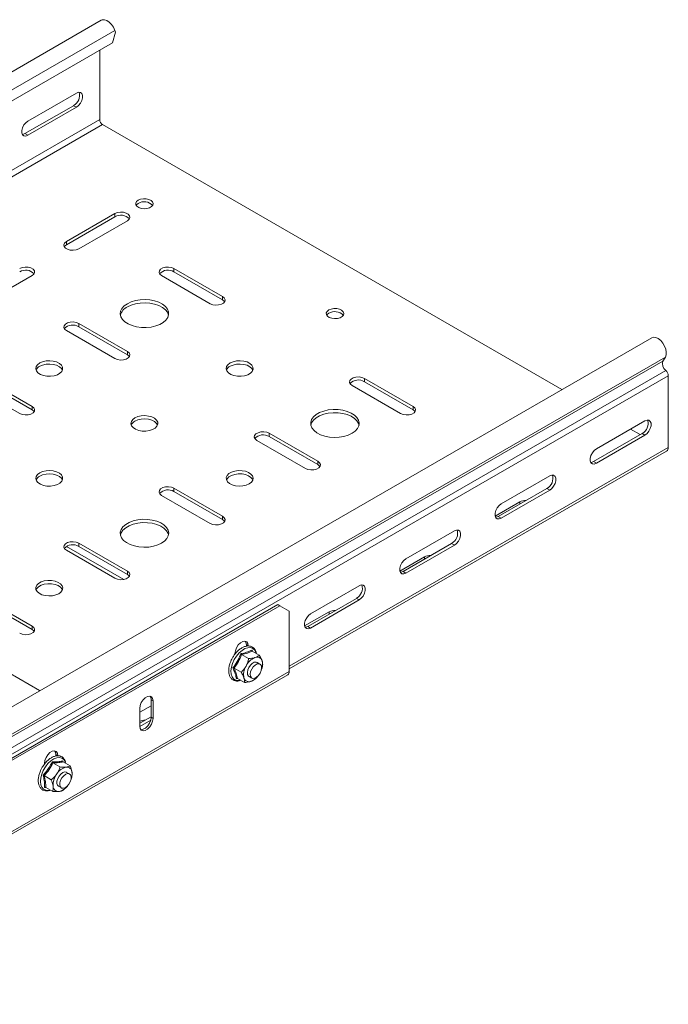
# Model space of a CAD drawing. Header units: millimetres. Extents: x -279 to 3721, y -878 to -13.
# Tile 6 of 26: x 187 to 428, y -616 to -250. Entities that reach past the tile are written whole.
import ezdxf

# ---------------------------------------------------------------- set-up
doc = ezdxf.new("R2010")
doc.units = ezdxf.units.MM

msp = doc.modelspace()

# ---------------------------------------------------------------- linework, layer by layer
at = {"color": 7, "linetype": 'Continuous', "lineweight": 15}
for p, q in [((217.68, -250.62), (-29.81, -393.5)), ((221.85, -259.01), (222.97, -255.05)), ((222.74, -254.41), (222.97, -255.05)), ((-21.4, -399.44), (221.85, -259.01)), ((217.1, -287.59), (217.1, -261.75)), ((190.41, -288.1), (208.44, -277.69)), ((189.35, -292.79), (207.38, -282.39)), ((208.44, -283), (190.41, -293.41)), ((388.67, -387.86), (218.16, -289.43)), ((222.76, -322.49), (204.73, -332.9)), ((222.76, -323.72), (204.73, -334.13)), ((209.33, -335.56), (227.36, -325.15)), ((262.71, -353.31), (244.68, -342.9)), ((173.97, -355.97), (192, -345.56)), ((240.08, -345.56), (258.12, -355.97)), ((262.71, -354.54), (244.68, -344.13)), ((227.36, -373.72), (209.33, -363.31)), ((227.36, -374.95), (209.33, -364.54)), ((422.04, -368.6), (174.55, -511.47)), ((204.73, -365.97), (222.76, -376.38)), ((427.09, -375.84), (426.19, -377.27)), ((192, -394.13), (173.97, -383.72)), ((333.42, -394.13), (315.39, -383.72)), ((428.17, -382.74), (428.17, -409.44)), ((169.37, -386.38), (187.4, -396.79)), ((192, -395.36), (173.97, -384.95)), ((310.79, -386.38), (328.83, -396.79)), ((333.42, -395.36), (315.39, -384.95)), ((419.51, -399.54), (401.48, -409.95)), ((194.81, -499.77), (28.56, -403.8)), ((298.07, -414.54), (280.04, -404.13)), ((298.07, -415.77), (280.04, -405.36)), ((400.42, -414.64), (418.45, -404.23)), ((401.48, -415.26), (419.51, -404.85)), ((417.74, -404.64), (414.21, -402.6)), ((275.44, -406.79), (293.47, -417.2)), ((287.46, -491.69), (427.55, -410.81)), ((384.16, -419.95), (366.13, -430.36)), ((240.08, -427.2), (258.12, -437.61)), ((262.71, -434.95), (244.68, -424.54)), ((262.71, -436.18), (244.68, -425.77)), ((365.07, -435.05), (383.1, -424.64)), ((366.13, -435.67), (384.16, -425.26)), ((373.02, -429.65), (363.89, -434.92)), ((348.8, -440.36), (330.77, -450.77)), ((226.04, -458.48), (204.73, -446.18)), ((227.36, -455.36), (209.33, -444.95)), ((227.36, -456.59), (209.33, -446.18)), ((329.71, -455.46), (347.74, -445.06)), ((330.77, -456.08), (348.8, -445.67)), ((204.73, -447.61), (222.76, -458.02)), ((337.66, -450.06), (328.53, -455.33)), ((313.45, -460.77), (295.42, -471.18)), ((78.16, -586.19), (283.22, -467.81)), ((78.86, -586.6), (283.92, -468.22)), ((192, -475.77), (173.97, -465.36)), ((192, -477), (173.97, -466.59)), ((283.92, -468.22), (283.22, -467.81)), ((287.46, -470.26), (283.92, -468.22)), ((294.35, -475.87), (312.39, -465.47)), ((295.42, -476.49), (313.45, -466.08)), ((287.46, -470.26), (287.46, -492.71)), ((302.31, -470.47), (293.18, -475.74)), ((271.55, -483.25), (271.55, -482.71)), ((267.31, -485.98), (267.31, -486.22)), ((269.76, -486.36), (272.37, -487.87)), ((273.63, -484.67), (273.83, -485.12)), ((273.75, -485.08), (276.36, -486.58)), ((266.37, -487.62), (266.28, -487.77)), ((276.59, -489.91), (275.53, -489.3)), ((74.81, -616.32), (286.94, -493.86)), ((267.01, -491.43), (269.61, -492.94)), ((277.33, -491.43), (277.38, -491.28)), ((268.25, -495.22), (267.84, -495.32)), ((268.24, -495.22), (270.85, -496.72)), ((272.53, -494.49), (273.59, -495.11)), ((275.1, -495.17), (275.28, -494.99)), ((236.2, -509.65), (236.2, -503.12)), ((236.9, -510.06), (236.9, -503.53)), ((236.2, -505.37), (231.95, -507.82)), ((231.95, -506.39), (231.95, -512.92)), ((231.95, -511.9), (236.2, -509.45)), ((231.96, -513.12), (236.03, -510.77)), ((196.6, -526.8), (196.6, -527.05)), ((199.75, -526.6), (202.35, -528.11)), ((200.84, -524.07), (200.84, -523.53)), ((203.42, -525.83), (203.54, -526.3)), ((203.52, -526.23), (206.13, -527.73)), ((204.48, -526.78), (204.32, -526.25)), ((196.3, -527.43), (196.19, -527.58)), ((205.88, -530.73), (204.81, -530.12)), ((196.51, -531.35), (199.12, -532.85)), ((206.62, -532.25), (206.71, -531.94)), ((197.17, -535.78), (196.62, -535.8)), ((197.05, -535.71), (199.65, -537.21)), ((201.81, -535.31), (202.88, -535.93)), ((204.5, -535.88), (204.57, -535.81))]:
    msp.add_line(p, q, dxfattribs=at)
at = {"color": 7, "linetype": 'Continuous', "lineweight": 0}
for p, q in [((-24.75, -397.28), (222.74, -254.41)), ((207.38, -282.39), (208.44, -283)), ((-30.38, -430.46), (217.1, -287.59)), ((20.95, -403.28), (218.16, -289.43)), ((189.35, -292.79), (190.41, -293.41)), ((222.76, -323.72), (222.76, -322.49)), ((204.73, -334.13), (204.73, -332.9)), ((244.68, -344.13), (244.68, -342.9)), ((262.71, -354.54), (262.71, -353.31)), ((209.33, -364.54), (209.33, -363.31)), ((179.61, -518.71), (427.09, -375.84)), ((227.36, -374.95), (227.36, -373.72)), ((178.71, -520.14), (426.19, -377.27)), ((179.77, -523.67), (427.26, -380.8)), ((180.69, -525.61), (428.17, -382.74)), ((315.39, -384.95), (315.39, -383.72)), ((192, -395.36), (192, -394.13)), ((333.42, -395.36), (333.42, -394.13)), ((280.04, -405.36), (280.04, -404.13)), ((418.45, -404.23), (419.51, -404.85)), ((287.46, -490.67), (428.17, -409.44)), ((298.07, -415.77), (298.07, -414.54)), ((400.42, -414.64), (401.48, -415.26)), ((244.68, -425.77), (244.68, -424.54)), ((383.1, -424.64), (384.16, -425.26)), ((373.02, -430.46), (373.02, -429.65)), ((262.71, -436.18), (262.71, -434.95)), ((365.07, -435.05), (366.13, -435.67)), ((209.33, -446.18), (209.33, -444.95)), ((347.74, -445.06), (348.8, -445.67)), ((337.66, -450.87), (337.66, -450.06)), ((227.36, -456.59), (227.36, -455.36)), ((329.71, -455.46), (330.77, -456.08)), ((312.39, -465.47), (313.45, -466.08)), ((302.31, -471.28), (302.31, -470.47)), ((192, -477), (192, -475.77)), ((294.35, -475.87), (295.42, -476.49)), ((271.55, -482.71), (272.26, -483.12)), ((75.33, -615.18), (287.46, -492.71)), ((236.2, -503.12), (236.9, -503.53)), ((236.2, -509.65), (236.9, -510.06)), ((200.84, -523.53), (201.55, -523.94))]:
    msp.add_line(p, q, dxfattribs=at)
at = {"color": 7, "linetype": 'Continuous', "lineweight": 15, "flags": 128}
for points in [[(217.68, -250.62), (218.05, -250.47), (218.85, -250.44), (219.74, -250.74), (220.64, -251.35), (221.48, -252.21), (222.2, -253.26), (222.74, -254.41)], [(208.44, -277.69), (209.23, -277.4), (209.92, -277.46), (210.43, -277.87), (210.7, -278.58), (210.7, -279.5), (210.43, -280.52), (209.92, -281.52), (209.23, -282.38), (208.44, -283)], [(190.41, -293.41), (189.62, -293.7), (188.93, -293.64), (188.42, -293.23), (188.15, -292.52), (188.15, -291.6), (188.42, -290.58), (188.93, -289.57), (189.62, -288.71), (190.41, -288.1)], [(188.34, -293.11), (188.56, -293.09), (189.35, -292.79)], [(231.42, -317.49), (230.8, -318), (230.5, -318.59), (230.54, -319.2), (230.93, -319.78), (231.62, -320.25), (232.54, -320.57), (233.59, -320.69), (234.65, -320.62), (235.61, -320.35), (236.37, -319.91), (236.84, -319.35), (236.97, -318.74), (236.75, -318.14), (236.2, -317.61), (235.38, -317.21), (234.39, -316.98), (233.32, -316.96), (232.29, -317.13), (231.42, -317.49)], [(227.36, -325.15), (228, -324.61), (228.3, -323.98), (228.2, -323.33), (227.72, -322.74), (226.92, -322.28), (225.9, -322.01), (224.77, -321.95), (223.68, -322.12), (222.76, -322.49)], [(231.42, -318.72), (230.8, -319.22), (230.65, -319.43)], [(204.73, -332.9), (204.08, -333.44), (203.79, -334.07), (203.89, -334.71), (204.36, -335.31), (205.16, -335.77), (206.19, -336.04), (207.31, -336.1), (208.4, -335.93), (209.33, -335.56)], [(204.73, -334.13), (204.08, -334.66), (203.95, -334.84)], [(192, -345.56), (192.65, -345.02), (192.94, -344.39), (192.84, -343.74), (192.37, -343.15), (191.57, -342.69), (190.54, -342.42), (189.42, -342.36), (188.33, -342.53), (187.4, -342.9)], [(244.68, -342.9), (243.76, -342.53), (242.67, -342.36), (241.54, -342.42), (240.52, -342.69), (239.72, -343.15), (239.24, -343.74), (239.14, -344.39), (239.44, -345.02), (240.08, -345.56)], [(227.36, -355.97), (226.21, -356.78), (225.36, -357.71), (224.86, -358.72), (224.72, -359.77), (224.95, -360.81), (225.54, -361.81), (226.47, -362.72), (227.69, -363.5), (229.15, -364.12), (230.81, -364.56), (232.58, -364.79), (234.4, -364.82), (236.2, -364.64), (237.89, -364.25), (239.41, -363.67), (240.7, -362.92), (241.7, -362.05), (242.37, -361.07), (242.69, -360.03), (242.65, -358.98), (242.24, -357.96), (241.48, -357), (240.4, -356.16), (239.05, -355.45), (237.48, -354.92), (235.75, -354.58), (233.95, -354.45), (232.13, -354.53), (230.38, -354.82), (228.77, -355.3), (227.36, -355.97)], [(258.12, -355.97), (259.04, -356.34), (260.13, -356.51), (261.25, -356.45), (262.28, -356.18), (263.08, -355.72), (263.55, -355.13), (263.65, -354.48), (263.36, -353.85), (262.71, -353.31)], [(263.49, -355.25), (263.36, -355.07), (262.71, -354.54)], [(242.66, -360.25), (242.65, -360.21), (242.24, -359.18), (241.48, -358.23), (240.4, -357.38), (239.05, -356.68), (237.48, -356.14), (235.75, -355.8), (233.95, -355.67), (232.13, -355.75), (230.38, -356.04), (228.77, -356.53), (227.36, -357.19)], [(302.13, -358.31), (301.51, -358.82), (301.21, -359.41), (301.25, -360.03), (301.64, -360.6), (302.33, -361.07), (303.25, -361.39), (304.3, -361.51), (305.36, -361.44), (306.32, -361.17), (307.08, -360.73), (307.55, -360.18), (307.68, -359.56), (307.46, -358.96), (306.91, -358.43), (306.09, -358.03), (305.1, -357.8), (304.03, -357.78), (303, -357.95), (302.13, -358.31)], [(302.13, -359.54), (301.51, -360.04), (301.36, -360.25)], [(209.33, -363.31), (208.4, -362.94), (207.31, -362.77), (206.19, -362.83), (205.16, -363.1), (204.36, -363.56), (203.89, -364.15), (203.79, -364.8), (204.08, -365.43), (204.73, -365.97)], [(422.04, -368.6), (422.73, -368.39), (423.58, -368.5), (424.48, -368.94), (425.37, -369.66), (426.17, -370.62), (426.81, -371.72), (427.26, -372.89), (427.46, -374.03), (427.4, -375.04), (427.09, -375.84)], [(222.76, -376.38), (223.68, -376.75), (224.77, -376.92), (225.9, -376.86), (226.92, -376.59), (227.72, -376.13), (228.2, -375.54), (228.3, -374.89), (228, -374.26), (227.36, -373.72)], [(228.13, -375.66), (228, -375.48), (227.36, -374.95)], [(194.83, -378.01), (194.01, -378.64), (193.51, -379.37), (193.37, -380.15), (193.6, -380.92), (194.18, -381.63), (195.08, -382.23), (196.22, -382.66), (197.52, -382.89), (198.88, -382.92), (200.2, -382.74), (201.39, -382.35), (202.35, -381.79), (203.02, -381.11), (203.34, -380.35), (203.29, -379.56), (202.88, -378.81), (202.13, -378.15), (201.11, -377.64), (199.88, -377.3), (198.54, -377.17), (197.18, -377.25), (195.91, -377.53), (194.83, -378.01)], [(203.25, -380.66), (202.88, -380.04), (202.13, -379.38), (201.11, -378.86), (199.88, -378.52), (198.54, -378.39), (197.18, -378.47), (195.91, -378.76), (194.83, -379.23)], [(265.54, -378.01), (264.72, -378.64), (264.22, -379.37), (264.08, -380.15), (264.31, -380.92), (264.89, -381.63), (265.79, -382.23), (266.93, -382.66), (268.23, -382.89), (269.59, -382.92), (270.91, -382.74), (272.1, -382.35), (273.06, -381.79), (273.73, -381.11), (274.05, -380.35), (274, -379.56), (273.59, -378.81), (272.84, -378.15), (271.82, -377.64), (270.59, -377.3), (269.25, -377.17), (267.89, -377.25), (266.63, -377.53), (265.54, -378.01)], [(273.96, -380.66), (273.59, -380.04), (272.84, -379.38), (271.82, -378.86), (270.59, -378.52), (269.25, -378.39), (267.89, -378.47), (266.63, -378.76), (265.54, -379.23)], [(315.39, -383.72), (314.47, -383.35), (313.38, -383.18), (312.25, -383.24), (311.23, -383.51), (310.43, -383.97), (309.95, -384.57), (309.86, -385.21), (310.15, -385.84), (310.79, -386.38)], [(187.4, -396.79), (188.33, -397.16), (189.42, -397.33), (190.54, -397.27), (191.57, -397), (192.37, -396.54), (192.84, -395.95), (192.94, -395.3), (192.65, -394.67), (192, -394.13)], [(328.83, -396.79), (329.75, -397.16), (330.84, -397.33), (331.97, -397.27), (332.99, -397), (333.79, -396.54), (334.26, -395.95), (334.36, -395.3), (334.07, -394.67), (333.42, -394.13)], [(192.77, -396.07), (192.65, -395.89), (192, -395.36)], [(230.18, -398.42), (229.36, -399.05), (228.86, -399.78), (228.72, -400.56), (228.95, -401.33), (229.54, -402.04), (230.43, -402.64), (231.57, -403.07), (232.87, -403.3), (234.23, -403.33), (235.55, -403.15), (236.74, -402.76), (237.7, -402.2), (238.37, -401.52), (238.69, -400.76), (238.65, -399.97), (238.24, -399.22), (237.49, -398.56), (236.46, -398.05), (235.23, -397.71), (233.89, -397.58), (232.54, -397.66), (231.27, -397.94), (230.18, -398.42)], [(238.61, -401.07), (238.24, -400.45), (237.49, -399.79), (236.46, -399.27), (235.23, -398.93), (233.89, -398.8), (232.54, -398.88), (231.27, -399.17), (230.18, -399.64)], [(310.79, -404.13), (311.95, -403.32), (312.79, -402.39), (313.29, -401.38), (313.43, -400.33), (313.2, -399.29), (312.61, -398.29), (311.69, -397.39), (310.46, -396.61), (309, -395.98), (307.34, -395.54), (305.57, -395.31), (303.75, -395.28), (301.96, -395.47), (300.26, -395.86), (298.74, -396.43), (297.46, -397.18), (296.45, -398.05), (295.78, -399.03), (295.46, -400.07), (295.5, -401.12), (295.91, -402.14), (296.67, -403.1), (297.75, -403.94), (299.1, -404.65), (300.67, -405.18), (302.4, -405.52), (304.2, -405.65), (306.02, -405.57), (307.77, -405.29), (309.38, -404.8), (310.79, -404.13)], [(313.37, -401.07), (313.2, -400.51), (312.61, -399.52), (311.69, -398.61), (310.46, -397.83), (309, -397.21), (307.34, -396.77), (305.57, -396.53), (303.75, -396.5), (301.96, -396.69), (300.26, -397.08), (298.74, -397.66), (297.46, -398.4), (296.45, -399.28), (295.78, -400.26), (295.49, -401.07)], [(334.2, -396.07), (334.07, -395.89), (333.42, -395.36)], [(419.51, -404.85), (420.3, -404.23), (420.99, -403.37), (421.5, -402.37), (421.78, -401.35), (421.78, -400.43), (421.5, -399.72), (420.99, -399.31), (420.3, -399.25), (419.51, -399.54)], [(280.04, -404.13), (279.11, -403.76), (278.02, -403.59), (276.9, -403.65), (275.87, -403.92), (275.08, -404.38), (274.6, -404.98), (274.5, -405.62), (274.79, -406.25), (275.44, -406.79)], [(401.48, -409.95), (400.7, -410.56), (400, -411.42), (399.49, -412.42), (399.22, -413.45), (399.22, -414.37), (399.49, -415.08), (400, -415.49), (400.7, -415.55), (401.48, -415.26)], [(293.47, -417.2), (294.4, -417.57), (295.49, -417.74), (296.61, -417.68), (297.63, -417.41), (298.43, -416.95), (298.91, -416.36), (299.01, -415.71), (298.71, -415.08), (298.07, -414.54)], [(298.84, -416.48), (298.71, -416.3), (298.07, -415.77)], [(399.42, -414.96), (399.63, -414.94), (400.42, -414.64)], [(194.83, -418.83), (194.01, -419.46), (193.51, -420.19), (193.37, -420.97), (193.6, -421.74), (194.18, -422.45), (195.08, -423.05), (196.22, -423.48), (197.52, -423.72), (198.88, -423.74), (200.2, -423.56), (201.39, -423.17), (202.35, -422.61), (203.02, -421.93), (203.34, -421.17), (203.29, -420.38), (202.88, -419.63), (202.13, -418.97), (201.11, -418.46), (199.88, -418.12), (198.54, -417.99), (197.18, -418.07), (195.91, -418.35), (194.83, -418.83)], [(203.25, -421.48), (202.88, -420.86), (202.13, -420.2), (201.11, -419.68), (199.88, -419.34), (198.54, -419.21), (197.18, -419.29), (195.91, -419.58), (194.83, -420.05)], [(272.61, -422.91), (273.43, -422.29), (273.93, -421.55), (274.07, -420.77), (273.84, -420), (273.26, -419.29), (272.36, -418.7), (271.22, -418.26), (269.93, -418.03), (268.56, -418), (267.24, -418.19), (266.05, -418.57), (265.09, -419.13), (264.42, -419.81), (264.1, -420.58), (264.15, -421.36), (264.56, -422.11), (265.31, -422.77), (266.33, -423.28), (267.56, -423.62), (268.9, -423.76), (270.26, -423.68), (271.53, -423.39), (272.61, -422.91)], [(273.96, -421.48), (273.84, -421.22), (273.26, -420.51), (272.36, -419.92), (271.22, -419.49), (269.93, -419.25), (268.56, -419.22), (267.24, -419.41), (266.05, -419.8), (265.09, -420.35), (264.42, -421.04), (264.19, -421.48)], [(384.16, -425.26), (384.94, -424.64), (385.63, -423.78), (386.15, -422.78), (386.42, -421.76), (386.42, -420.84), (386.15, -420.13), (385.63, -419.72), (384.94, -419.66), (384.16, -419.95)], [(244.68, -424.54), (243.76, -424.17), (242.67, -424), (241.54, -424.06), (240.52, -424.33), (239.72, -424.8), (239.24, -425.39), (239.14, -426.03), (239.44, -426.66), (240.08, -427.2)], [(366.13, -430.36), (365.34, -430.97), (364.65, -431.83), (364.14, -432.83), (363.86, -433.86), (363.86, -434.78), (364.14, -435.49), (364.65, -435.9), (365.34, -435.96), (366.13, -435.67)], [(258.12, -437.61), (259.04, -437.98), (260.13, -438.15), (261.25, -438.09), (262.28, -437.82), (263.08, -437.36), (263.55, -436.77), (263.65, -436.12), (263.36, -435.49), (262.71, -434.95)], [(364.06, -435.37), (364.28, -435.35), (365.07, -435.05)], [(240.08, -444.95), (241.23, -444.14), (242.08, -443.21), (242.58, -442.2), (242.72, -441.15), (242.49, -440.11), (241.9, -439.11), (240.97, -438.21), (239.75, -437.43), (238.29, -436.8), (236.63, -436.36), (234.86, -436.13), (233.04, -436.1), (231.24, -436.29), (229.55, -436.68), (228.03, -437.25), (226.75, -438), (225.74, -438.88), (225.07, -439.85), (224.75, -440.89), (224.79, -441.94), (225.2, -442.96), (225.96, -443.92), (227.04, -444.76), (228.39, -445.47), (229.96, -446), (231.69, -446.34), (233.49, -446.47), (235.31, -446.39), (237.06, -446.11), (238.67, -445.62), (240.08, -444.95)], [(242.66, -441.89), (242.49, -441.33), (241.9, -440.34), (240.97, -439.43), (239.75, -438.65), (238.29, -438.03), (236.63, -437.59), (234.86, -437.35), (233.04, -437.33), (231.24, -437.51), (229.55, -437.9), (228.03, -438.48), (226.75, -439.22), (225.74, -440.1), (225.07, -441.08), (224.78, -441.89)], [(263.49, -436.89), (263.36, -436.71), (262.71, -436.18)], [(348.8, -445.67), (349.59, -445.05), (350.28, -444.19), (350.79, -443.19), (351.07, -442.17), (351.07, -441.25), (350.79, -440.54), (350.28, -440.13), (349.59, -440.07), (348.8, -440.36)], [(209.33, -444.95), (208.4, -444.58), (207.31, -444.41), (206.19, -444.47), (205.16, -444.74), (204.36, -445.21), (203.89, -445.8), (203.79, -446.44), (204.08, -447.07), (204.73, -447.61)], [(330.77, -450.77), (329.98, -451.38), (329.29, -452.24), (328.78, -453.24), (328.51, -454.27), (328.51, -455.19), (328.78, -455.9), (329.29, -456.31), (329.98, -456.37), (330.77, -456.08)], [(222.76, -458.02), (223.68, -458.39), (224.77, -458.56), (225.9, -458.5), (226.92, -458.23), (227.72, -457.77), (228.2, -457.18), (228.3, -456.53), (228, -455.9), (227.36, -455.36)], [(228.13, -457.3), (228, -457.12), (227.36, -456.59)], [(328.7, -455.78), (328.92, -455.76), (329.71, -455.46)], [(201.9, -463.73), (202.72, -463.11), (203.22, -462.37), (203.36, -461.59), (203.13, -460.82), (202.55, -460.11), (201.65, -459.52), (200.51, -459.08), (199.21, -458.85), (197.85, -458.82), (196.53, -459.01), (195.34, -459.39), (194.38, -459.95), (193.71, -460.63), (193.39, -461.4), (193.44, -462.18), (193.85, -462.93), (194.6, -463.59), (195.62, -464.1), (196.85, -464.44), (198.19, -464.58), (199.55, -464.5), (200.82, -464.21), (201.9, -463.73)], [(203.25, -462.3), (203.13, -462.04), (202.55, -461.33), (201.65, -460.74), (200.51, -460.31), (199.21, -460.07), (197.85, -460.04), (196.53, -460.23), (195.34, -460.62), (194.38, -461.17), (193.71, -461.86), (193.48, -462.3)], [(313.45, -466.08), (314.23, -465.46), (314.92, -464.6), (315.44, -463.6), (315.71, -462.58), (315.71, -461.66), (315.44, -460.95), (314.92, -460.54), (314.23, -460.48), (313.45, -460.77)], [(295.42, -471.18), (294.63, -471.79), (293.94, -472.65), (293.43, -473.66), (293.15, -474.68), (293.15, -475.6), (293.43, -476.31), (293.94, -476.72), (294.63, -476.78), (295.42, -476.49)], [(187.4, -478.43), (188.33, -478.8), (189.42, -478.97), (190.54, -478.91), (191.57, -478.64), (192.37, -478.18), (192.84, -477.59), (192.94, -476.94), (192.65, -476.31), (192, -475.77)], [(192.77, -477.71), (192.65, -477.53), (192, -477)], [(293.35, -476.19), (293.57, -476.17), (294.35, -475.87)], [(272.26, -483.12), (272.11, -482.23), (271.68, -481.62), (271.02, -481.36), (270.21, -481.48), (269.35, -481.98), (268.55, -482.79), (267.89, -483.8), (267.46, -484.91), (267.31, -485.98)], [(271.55, -482.71), (271.4, -481.82), (271.14, -481.37)], [(275.53, -489.3), (275.16, -489.17), (274.48, -489.24), (273.75, -489.63), (273.04, -490.29), (272.46, -491.15)], [(276.65, -493.26), (276.07, -494.11), (275.36, -494.78), (274.63, -495.16), (273.95, -495.23), (273.4, -494.97), (273.06, -494.41), (272.97, -493.63), (273.13, -492.7), (273.52, -491.76), (274.1, -490.9), (274.81, -490.24), (275.54, -489.85), (276.22, -489.78), (276.77, -490.04), (277.11, -490.6), (277.21, -491.39), (277.05, -492.31), (276.65, -493.26)], [(272.46, -491.15), (272.06, -492.09), (271.91, -493.01), (272, -493.8), (272.34, -494.36), (272.53, -494.49)], [(236.9, -503.53), (236.75, -502.64), (236.32, -502.03), (235.66, -501.77), (234.86, -501.9), (234, -502.39), (233.19, -503.2), (232.53, -504.22), (232.1, -505.32), (231.95, -506.39)], [(236.2, -503.12), (236.05, -502.23), (235.79, -501.78)], [(231.95, -512.92), (232.1, -513.81), (232.53, -514.42), (233.19, -514.68), (234, -514.55), (234.86, -514.06), (235.66, -513.25), (236.32, -512.23), (236.75, -511.12), (236.9, -510.06)], [(232.36, -514.25), (232.48, -514.27), (233.29, -514.14), (234.15, -513.65), (234.96, -512.84), (235.62, -511.82), (236.05, -510.72), (236.2, -509.65)], [(201.55, -523.94), (201.4, -523.05), (200.97, -522.44), (200.31, -522.18), (199.5, -522.31), (198.64, -522.8), (197.83, -523.61), (197.18, -524.63), (196.75, -525.73), (196.6, -526.8)], [(200.84, -523.53), (200.69, -522.64), (200.43, -522.2)], [(204.81, -530.12), (204.75, -530.08), (204.12, -529.98), (203.41, -530.22), (202.67, -530.75), (202.02, -531.52)], [(202.02, -531.52), (201.52, -532.44), (201.24, -533.38), (201.21, -534.25), (201.43, -534.94), (201.81, -535.31)], [(205.67, -534.52), (205.02, -535.29), (204.28, -535.83), (203.57, -536.06), (202.94, -535.96), (202.49, -535.55), (202.27, -534.86), (202.3, -534), (202.59, -533.05), (203.08, -532.13), (203.74, -531.36), (204.47, -530.83), (205.19, -530.6), (205.81, -530.69), (206.26, -531.11), (206.48, -531.79), (206.45, -532.66), (206.17, -533.61), (205.67, -534.52)]]:
    msp.add_lwpolyline(points, dxfattribs=at)
at = {"color": 7, "linetype": 'Continuous', "lineweight": 0, "flags": 128}
for points in [[(275.18, -485.9), (275.1, -485.62), (274.64, -484.72), (273.97, -484.1), (273.11, -483.79), (272.12, -483.81), (271.04, -484.15), (269.94, -484.81), (268.86, -485.74), (267.89, -486.9), (267.05, -488.21)], [(267.05, -488.21), (266.4, -489.62), (265.98, -491.04), (265.81, -492.4), (265.89, -493.63), (266.22, -494.65), (266.79, -495.42), (267.56, -495.89), (268.49, -496.04), (269.41, -495.89)], [(204.32, -526.25), (204.29, -526.19), (203.78, -525.36), (203.06, -524.81), (202.16, -524.58), (201.14, -524.68), (200.05, -525.11), (198.95, -525.84), (197.9, -526.83), (196.95, -528.04)], [(196.95, -528.04), (196.16, -529.38), (195.57, -530.8), (195.21, -532.21), (195.09, -533.55), (195.24, -534.73), (195.63, -535.69), (196.25, -536.39), (197.07, -536.78), (198.03, -536.84), (198.75, -536.69)]]:
    msp.add_lwpolyline(points, dxfattribs=at)
at = {"color": 7, "linetype": 'Continuous', "lineweight": 15}
for centre, radius, start, end in [((205.33, -278.61), 4.29, 298.461, 16.6994), ((219.41, -287.49), 2.31, 182.6053, 237.3946), ((233.66, -322.44), 4.34, 43.8448, 121.0027), ((225.01, -327.38), 4.29, 43.3129, 121.5346), ((189.65, -347.79), 4.29, 43.3128, 121.5348), ((242.43, -347.79), 4.29, 58.4651, 136.6874), ((229.38, -361.5), 4.76, 115.112, 164.7901), ((304.37, -363.26), 4.34, 43.8448, 121.0028), ((207.08, -368.2), 4.29, 58.4652, 136.6873), ((196.03, -381.72), 2.77, 115.784, 157.4307), ((266.74, -381.72), 2.77, 115.7846, 157.4298), ((429.26, -378.27), 3.23, 161.9059, 231.604), ((425.36, -382.89), 2.82, 2.9305, 47.6237), ((313.15, -388.61), 4.29, 58.4652, 136.6873), ((231.39, -402.13), 2.77, 115.7845, 157.43), ((416.41, -400.46), 4.29, 298.461, 16.6994), ((277.79, -409.02), 4.29, 58.4652, 136.6873), ((426.77, -409.63), 1.42, 303.6445, 7.6675), ((196.03, -422.54), 2.77, 115.784, 157.4305), ((381.05, -420.87), 4.29, 298.461, 16.6994), ((242.43, -429.43), 4.29, 58.4652, 136.6873), ((375.26, -433.95), 4.85, 88.6047, 117.5675), ((345.7, -441.28), 4.29, 298.461, 16.6994), ((207.08, -449.84), 4.29, 58.4653, 136.6872), ((339.91, -454.36), 4.85, 88.6047, 117.5675), ((310.34, -461.69), 4.29, 298.4609, 16.6995), ((304.55, -474.77), 4.85, 88.6047, 117.5675), ((277.31, -493.52), 6.56, 112.6213, 153.9894), ((275.54, -489.24), 1.92, 15.6283, 113.1882), ((271.94, -489.97), 5.6, 336.7597, 12.922), ((276.51, -493.8), 6, 148.2318, 192.2312), ((286.24, -492.85), 1.23, 305.0077, 6.3045), ((272.51, -494.56), 1.92, 195.6283, 293.1885), ((271.2, -490.97), 5.74, 291.0281, 323.2047), ((233.86, -515.78), 5.05, 88.8252, 112.1852), ((205.85, -533.46), 5.43, 102.5881, 149.6989), ((204.84, -530.14), 1.98, 359.5252, 94.948), ((200.68, -530.65), 6.16, 337.5674, 4.5847), ((206.85, -534.89), 7.05, 143.8064, 183.1595), ((201.79, -535.29), 1.98, 179.5254, 274.9482), ((200.88, -532.2), 5.18, 282.096, 324.3267)]:
    msp.add_arc(centre, radius, start, end, dxfattribs=at)
for points, knots in [([(275.24, -485.94), (275.21, -485.75), (275.12, -485.17), (274.71, -484.39), (274.03, -483.65), (273.16, -483.23), (272.2, -483.1), (271.17, -483.26), (270.1, -483.7), (269.02, -484.4), (267.99, -485.35), (267.08, -486.44), (266.6, -487.24), (266.37, -487.62)], [0, 0, 0, 0, 0.047652, 0.14734, 0.244343, 0.337501, 0.42916, 0.522171, 0.618336, 0.716588, 0.815278, 0.913765, 1, 1, 1, 1]), ([(269.76, -486.36), (269.74, -486.34), (269.68, -486.31), (269.59, -486.22), (269.5, -486.12), (269.46, -486.05), (269.44, -486.02), (269.44, -486.02)], [0, 0, 0, 0, 0.236179, 0.471383, 0.732464, 0.992093, 1, 1, 1, 1]), ([(273.75, -485.08), (273.73, -485.06), (273.67, -485.02), (273.63, -484.92), (273.61, -484.8), (273.62, -484.71), (273.63, -484.67), (273.63, -484.67)], [0, 0, 0, 0, 0.236179, 0.471386, 0.732463, 0.992092, 1, 1, 1, 1]), ([(274.79, -487.47), (275.28, -487.26), (275.89, -487), (276.28, -486.65), (276.36, -486.58)], [0, 0, 0, 0, 0.801464, 1, 1, 1, 1]), ([(276.36, -486.58), (276.73, -487.25), (277.15, -488), (277.37, -488.65), (277.4, -488.72)], [0, 0, 0, 0, 0.896037, 1, 1, 1, 1]), ([(265.54, -489.49), (265.49, -489.61), (265.26, -490.18), (265.06, -491.22), (264.96, -492.54), (265.11, -493.74), (265.52, -494.76), (266.16, -495.55), (266.99, -496.06), (267.93, -496.24), (268.77, -496.2), (269.3, -496), (269.48, -495.93)], [0, 0, 0, 0, 0.030432, 0.146858, 0.263905, 0.38172, 0.499588, 0.614993, 0.725808, 0.8341, 0.94306, 1, 1, 1, 1]), ([(266.28, -487.77), (266.15, -488.01), (265.86, -488.57), (265.66, -489.15), (265.54, -489.49)], [0, 0, 0, 0, 0.416801, 1, 1, 1, 1]), ([(272.37, -487.87), (272.32, -488.12), (272.12, -489.07), (271.72, -489.98), (271.42, -490.65)], [0, 0, 0, 0, 0.263253, 1, 1, 1, 1]), ([(272.37, -487.87), (273.15, -487.79), (274.03, -487.71), (274.72, -487.49), (274.79, -487.47)], [0, 0, 0, 0, 0.896038, 1, 1, 1, 1]), ([(277.4, -488.72), (277.51, -489.2), (277.65, -489.81), (277.6, -490.27), (277.59, -490.37)], [0, 0, 0, 0, 0.801464, 1, 1, 1, 1]), ([(267.01, -491.43), (266.98, -491.42), (266.92, -491.39), (266.79, -491.36), (266.67, -491.34), (266.58, -491.34), (266.54, -491.34), (266.54, -491.34)], [0, 0, 0, 0, 0.236179, 0.471389, 0.732463, 0.992099, 1, 1, 1, 1]), ([(271.42, -490.65), (271.34, -490.77), (270.88, -491.6), (270.22, -492.35), (269.64, -492.91), (269.61, -492.94)], [0, 0, 0, 0, 0.148487, 0.965572, 1, 1, 1, 1]), ([(270.65, -495.07), (270.43, -494.52), (270.15, -493.83), (269.7, -493.08), (269.61, -492.94)], [0, 0, 0, 0, 0.801464, 1, 1, 1, 1]), ([(277.59, -490.37), (277.55, -490.62), (277.49, -490.94), (277.37, -491.24), (277.35, -491.3)], [0, 0, 0, 0, 0.796316, 1, 1, 1, 1]), ([(267.84, -495.32), (267.84, -495.32), (267.87, -495.29), (267.94, -495.24), (268.04, -495.19), (268.15, -495.18), (268.21, -495.2), (268.24, -495.22)], [0, 0, 0, 0, 0.007909, 0.267536, 0.528621, 0.763821, 1, 1, 1, 1]), ([(270.85, -496.72), (270.86, -496.28), (270.88, -495.78), (270.68, -495.14), (270.65, -495.07)], [0, 0, 0, 0, 0.896037, 1, 1, 1, 1]), ([(273.26, -496.32), (272.66, -496.47), (271.91, -496.64), (271.02, -496.71), (270.85, -496.72)], [0, 0, 0, 0, 0.801464, 1, 1, 1, 1]), ([(274.83, -495.44), (274.44, -495.74), (274, -496.07), (273.33, -496.3), (273.26, -496.32)], [0, 0, 0, 0, 0.896038, 1, 1, 1, 1]), ([(275.1, -495.12), (275.04, -495.21), (274.96, -495.32), (274.86, -495.41), (274.83, -495.44)], [0, 0, 0, 0, 0.7599268, 1, 1, 1, 1]), ([(204.39, -526.14), (204.38, -526.09), (204.28, -525.66), (203.87, -525.04), (203.16, -524.36), (202.26, -524), (201.29, -523.93), (200.25, -524.15), (199.17, -524.64), (198.1, -525.4), (197.11, -526.34), (196.56, -527.08), (196.3, -527.43)], [0, 0, 0, 0, 0.014714, 0.129424, 0.240501, 0.347408, 0.453206, 0.561279, 0.672947, 0.78662, 0.900524, 1, 1, 1, 1]), ([(199.75, -526.6), (199.72, -526.58), (199.66, -526.55), (199.58, -526.45), (199.51, -526.35), (199.47, -526.27), (199.46, -526.23), (199.46, -526.23)], [0, 0, 0, 0, 0.236179, 0.471381, 0.732462, 0.992091, 1, 1, 1, 1]), ([(203.52, -526.23), (203.5, -526.21), (203.44, -526.17), (203.4, -526.07), (203.39, -525.96), (203.41, -525.87), (203.42, -525.83), (203.42, -525.83)], [0, 0, 0, 0, 0.23618, 0.471392, 0.732474, 0.992095, 1, 1, 1, 1]), ([(195.27, -529.22), (195.21, -529.34), (194.92, -529.9), (194.58, -530.95), (194.3, -532.31), (194.26, -533.61), (194.46, -534.78), (194.92, -535.76), (195.6, -536.5), (196.46, -536.94), (197.42, -537.07), (198.22, -536.99), (198.69, -536.79), (198.82, -536.73)], [0, 0, 0, 0, 0.027517, 0.133223, 0.239298, 0.345982, 0.45335, 0.560413, 0.664692, 0.764819, 0.863234, 0.962963, 1, 1, 1, 1]), ([(196.19, -527.58), (196.04, -527.79), (195.7, -528.32), (195.43, -528.89), (195.27, -529.22)], [0, 0, 0, 0, 0.416559, 1, 1, 1, 1]), ([(202.35, -528.11), (202.28, -528.35), (202.01, -529.25), (201.52, -530.1), (201.16, -530.72)], [0, 0, 0, 0, 0.263255, 1, 1, 1, 1]), ([(202.35, -528.11), (203.1, -528.17), (203.94, -528.23), (204.6, -528.17), (204.66, -528.16)], [0, 0, 0, 0, 0.896036, 1, 1, 1, 1]), ([(204.66, -528.16), (205.13, -528.08), (205.7, -527.97), (206.06, -527.77), (206.13, -527.73)], [0, 0, 0, 0, 0.801466, 1, 1, 1, 1]), ([(206.13, -527.73), (206.4, -528.49), (206.71, -529.33), (206.81, -530.08), (206.82, -530.16)], [0, 0, 0, 0, 0.896037, 1, 1, 1, 1]), ([(206.82, -530.16), (206.84, -530.72), (206.86, -531.43), (206.7, -531.98), (206.66, -532.09)], [0, 0, 0, 0, 0.801464, 1, 1, 1, 1]), ([(196.51, -531.35), (196.48, -531.33), (196.42, -531.3), (196.3, -531.26), (196.18, -531.23), (196.1, -531.22), (196.06, -531.21), (196.06, -531.21)], [0, 0, 0, 0, 0.236177, 0.471378, 0.73246, 0.99207, 1, 1, 1, 1]), ([(201.16, -530.72), (201.08, -530.84), (200.53, -531.62), (199.8, -532.31), (199.14, -532.83), (199.12, -532.85)], [0, 0, 0, 0, 0.1484855, 0.9655721, 1, 1, 1, 1]), ([(199.81, -535.28), (199.68, -534.64), (199.52, -533.86), (199.18, -533.02), (199.12, -532.85)], [0, 0, 0, 0, 0.801463, 1, 1, 1, 1]), ([(196.62, -535.8), (196.62, -535.8), (196.65, -535.77), (196.73, -535.72), (196.84, -535.68), (196.96, -535.67), (197.02, -535.7), (197.05, -535.71)], [0, 0, 0, 0, 0.007905, 0.267544, 0.528623, 0.763822, 1, 1, 1, 1]), ([(199.65, -537.21), (199.77, -536.68), (199.9, -536.09), (199.82, -535.35), (199.81, -535.28)], [0, 0, 0, 0, 0.896037, 1, 1, 1, 1]), ([(201.96, -537.27), (201.39, -537.29), (200.67, -537.31), (199.82, -537.23), (199.65, -537.21)], [0, 0, 0, 0, 0.801463, 1, 1, 1, 1]), ([(203.43, -536.84), (203.07, -537), (202.67, -537.19), (202.03, -537.26), (201.96, -537.27)], [0, 0, 0, 0, 0.896036, 1, 1, 1, 1]), ([(204.46, -535.81), (204.16, -536.15), (203.83, -536.51), (203.45, -536.81), (203.43, -536.84)], [0, 0, 0, 0, 0.930214, 1, 1, 1, 1])]:
    msp.add_open_spline(points, degree=3, knots=knots, dxfattribs=at)
at = {"color": 7, "linetype": 'Continuous', "lineweight": 0}
for points, knots in [([(266.54, -491.34), (266.69, -491.15), (267.4, -490.2), (268.49, -488.47), (269.14, -486.79), (269.44, -486.02)], [0, 0, 0, 0, 0.118083, 0.592258, 1, 1, 1, 1]), ([(269.76, -486.36), (269.41, -487.25), (268.68, -489.05), (267.57, -490.63), (267.01, -491.43)], [0, 0, 0, 0, 0.492148, 1, 1, 1, 1]), ([(269.44, -486.02), (269.63, -485.98), (270.59, -485.81), (272.11, -485.43), (273.15, -484.91), (273.63, -484.67)], [0, 0, 0, 0, 0.118083, 0.592258, 1, 1, 1, 1]), ([(273.75, -485.08), (273.19, -485.34), (272.05, -485.88), (270.53, -486.2), (269.76, -486.36)], [0, 0, 0, 0, 0.492148, 1, 1, 1, 1]), ([(267.84, -495.32), (267.82, -495.18), (267.72, -494.48), (267.39, -493.19), (266.81, -491.93), (266.54, -491.34)], [0, 0, 0, 0, 0.118083, 0.592259, 1, 1, 1, 1]), ([(267.01, -491.43), (267.3, -492.11), (267.9, -493.48), (268.13, -494.63), (268.24, -495.22)], [0, 0, 0, 0, 0.492148, 1, 1, 1, 1]), ([(196.06, -531.21), (196.22, -531.04), (197.03, -530.15), (198.29, -528.53), (199.09, -526.96), (199.46, -526.23)], [0, 0, 0, 0, 0.118083, 0.592259, 1, 1, 1, 1]), ([(199.75, -526.6), (199.31, -527.44), (198.42, -529.12), (197.15, -530.6), (196.51, -531.35)], [0, 0, 0, 0, 0.492148, 1, 1, 1, 1]), ([(199.46, -526.23), (199.64, -526.23), (200.56, -526.25), (202, -526.18), (202.97, -525.94), (203.42, -525.83)], [0, 0, 0, 0, 0.1180839, 0.5922597, 1, 1, 1, 1]), ([(203.52, -526.23), (203, -526.34), (201.93, -526.58), (200.48, -526.59), (199.75, -526.6)], [0, 0, 0, 0, 0.492148, 1, 1, 1, 1]), ([(196.62, -535.8), (196.63, -535.63), (196.67, -534.82), (196.59, -533.33), (196.23, -531.88), (196.06, -531.21)], [0, 0, 0, 0, 0.118083, 0.592258, 1, 1, 1, 1]), ([(196.51, -531.35), (196.69, -532.11), (197.06, -533.68), (197.05, -535.03), (197.05, -535.71)], [0, 0, 0, 0, 0.4921483, 1, 1, 1, 1])]:
    msp.add_open_spline(points, degree=3, knots=knots, dxfattribs=at)

doc.saveas('drawing.dxf')
